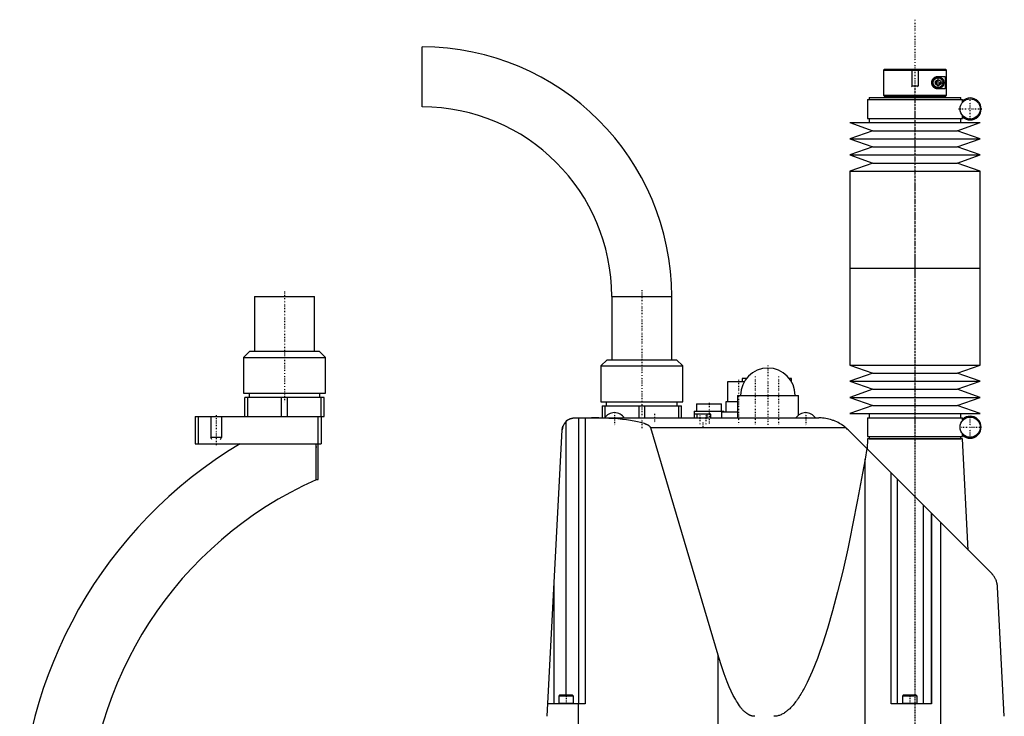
# Model space of a CAD drawing. Extents: x -171 to 342, y -1 to 583.
# Tile 3 of 3: x -126 to 342, y 252 to 583. Entities that reach past the tile are written whole.
import ezdxf

# ---------------------------------------------------------------- set-up
doc = ezdxf.new("R2010")
doc.units = 0
doc.linetypes.add('CENTER', pattern=[1.5, 0.45, -0.5, 0.05, -0.5])
for name, color, linetype in [('AM_0', 7, 'CONTINUOUS'), ('AM_10', 7, 'CONTINUOUS'), ('AM_7', 7, 'CENTER')]:
    doc.layers.add(name, color=color, linetype=linetype)

msp = doc.modelspace()

# ---------------------------------------------------------------- linework, layer by layer
at = {"layer": 'AM_0', "color": 7, "linetype": 'CONTINUOUS'}
for p, q in [((65.45, 541.5), (65.45, 570)), ((285.5, 559.5), (285, 559)), ((285, 559), (285, 547)), ((285, 559), (314.98, 559)), ((285.5, 559.5), (314.48, 559.5)), ((314.98, 559), (314.48, 559.5)), ((314.98, 547), (314.98, 559)), ((309.75, 553.72), (311, 554.44)), ((309.75, 552.28), (309.75, 553.72)), ((311, 556), (314.39, 556)), ((311, 554.44), (312.25, 553.72)), ((312.25, 553.72), (312.25, 552.28)), ((314.39, 556), (314.39, 550)), ((311, 551.56), (309.75, 552.28)), ((312.25, 552.28), (311, 551.56)), ((314.39, 550), (311, 550)), ((277.45, 545), (277.45, 536)), ((277.45, 545), (322.55, 545)), ((278.25, 546), (278.25, 545)), ((278.25, 546), (321.75, 546)), ((285, 547), (285.5, 546.5)), ((285, 547), (314.98, 547)), ((285.5, 546.5), (314.48, 546.5)), ((292, 546.5), (292, 546)), ((308, 546), (308, 546.5)), ((314.48, 546.5), (314.98, 547)), ((321.75, 545), (321.75, 546)), ((322.55, 543.56), (322.55, 545)), ((277.45, 536), (322.55, 536)), ((278.25, 536), (278.25, 534)), ((321.75, 534), (321.75, 536)), ((322.55, 536), (322.55, 537.44)), ((269, 534), (280, 530.15)), ((269, 534), (331, 534)), ((280, 530.15), (269, 526.31)), ((280, 530.15), (320, 530.15)), ((320, 530.15), (331, 534)), ((331, 526.31), (320, 530.15)), ((269, 526.31), (280, 522.47)), ((269, 526.31), (331, 526.31)), ((320, 522.47), (331, 526.31)), ((280, 522.47), (269, 518.62)), ((280, 522.47), (320, 522.47)), ((331, 518.62), (320, 522.47)), ((269, 518.62), (280, 514.77)), ((269, 518.62), (331, 518.62)), ((320, 514.77), (331, 518.62)), ((280, 514.77), (269, 510.93)), ((269, 510.93), (269, 464.79)), ((269, 510.93), (331, 510.93)), ((280, 514.77), (320, 514.77)), ((331, 510.93), (320, 514.77)), ((331, 464.79), (331, 510.93)), ((269, 464.79), (331, 464.79)), ((269, 464.79), (269, 418.65)), ((269, 464.79), (331, 464.79)), ((331, 418.65), (331, 464.79)), ((-14.25, 451.2), (-14.25, 425.2)), ((-14.25, 451.2), (14.25, 451.2)), ((14.25, 425.2), (14.25, 451.2)), ((155.75, 451.2), (155.75, 421.2)), ((155.75, 451.2), (184.25, 451.2)), ((184.25, 421.2), (184.25, 451.2)), ((-16.5, 425.2), (-19.5, 422.2)), ((-19.5, 422.2), (-19.5, 405.2)), ((-19.5, 422.2), (19.5, 422.2)), ((-16.5, 425.2), (16.5, 425.2)), ((19.5, 422.2), (16.5, 425.2)), ((19.5, 405.2), (19.5, 422.2)), ((153.5, 421.2), (150.5, 418.2)), ((150.5, 418.2), (150.5, 401.2)), ((150.5, 418.2), (189.5, 418.2)), ((153.5, 421.2), (186.5, 421.2)), ((189.5, 418.2), (186.5, 421.2)), ((189.5, 401.2), (189.5, 418.2)), ((269, 418.65), (280, 414.81)), ((269, 418.65), (331, 418.65)), ((320, 414.81), (331, 418.65)), ((280, 414.81), (269, 410.96)), ((280, 414.81), (320, 414.81)), ((331, 410.96), (320, 414.81)), ((210.75, 410.7), (210.75, 401.2)), ((218.74, 410.7), (210.75, 410.7)), ((217.75, 412.2), (217.75, 410.7)), ((219.75, 412.2), (217.75, 412.2)), ((241.25, 412.2), (240.25, 412.2)), ((241.25, 410.71), (241.25, 412.2)), ((269, 410.96), (280, 407.12)), ((269, 410.96), (331, 410.96)), ((320, 407.12), (331, 410.96)), ((-19.5, 405.2), (19.5, 405.2)), ((-18.85, 394.2), (-18.85, 403.2)), ((18.85, 403.2), (-18.85, 403.2)), ((-17.44, 394.2), (-17.44, 403.2)), ((-16.89, 405.2), (-16.89, 403.2)), ((-1.41, 394.2), (-1.41, 403.2)), ((1.41, 394.2), (1.41, 403.2)), ((16.89, 403.2), (16.89, 405.2)), ((17.44, 394.2), (17.44, 403.2)), ((18.85, 394.2), (18.85, 403.2)), ((215.5, 404.2), (215.5, 393.5)), ((215.5, 404.2), (244.5, 404.2)), ((244.5, 394.78), (244.5, 404.2)), ((280, 407.12), (269, 403.27)), ((269, 403.27), (280, 399.43)), ((269, 403.27), (331, 403.27)), ((280, 407.12), (320, 407.12)), ((331, 403.27), (320, 407.12)), ((320, 399.43), (331, 403.27)), ((150.5, 401.2), (189.5, 401.2)), ((151.15, 399.2), (188.85, 399.2)), ((151.15, 399.2), (151.15, 393.5)), ((152.56, 393.84), (152.56, 399.2)), ((153.1, 401.2), (153.1, 399.2)), ((168.59, 399.2), (168.59, 393.5)), ((171.41, 393.5), (171.41, 399.2)), ((186.9, 399.2), (186.9, 401.2)), ((187.44, 399.2), (187.44, 393.5)), ((188.85, 393.5), (188.85, 399.2)), ((196, 400.2), (196, 396.7)), ((196, 400.2), (208, 400.2)), ((208, 396.7), (208, 400.2)), ((210, 401.2), (210, 396.2)), ((215.5, 401.2), (210, 401.2)), ((280, 399.43), (269, 395.58)), ((280, 399.43), (320, 399.43)), ((331, 395.58), (320, 399.43)), ((-42.5, 394.2), (-42.5, 381.2)), ((-42.5, 394.2), (18.85, 394.2)), ((-41, 394.2), (-41, 381.2)), ((16, 364.2), (16, 394.2)), ((17.5, 394.2), (17.5, 381.2)), ((195, 396.7), (195, 393.5)), ((195, 396.7), (209, 396.7)), ((195.09, 393.5), (195.09, 395.3)), ((202.89, 395.3), (195.09, 395.3)), ((196.33, 393.5), (196.33, 395.3)), ((201.13, 393.5), (201.13, 395.3)), ((202.89, 393.5), (202.89, 395.3)), ((208, 396.2), (208, 393.5)), ((215.5, 396.2), (208, 396.2)), ((209, 396.2), (209, 396.7)), ((269, 395.58), (331, 395.58)), ((277.45, 393.58), (277.45, 384.58)), ((277.45, 393.58), (322.55, 393.58)), ((278.25, 395.58), (278.25, 393.58)), ((321.75, 393.58), (321.75, 395.58)), ((322.55, 392.14), (322.55, 393.58)), ((134, 261.5), (134, 391.85)), ((138.14, 393.5), (254.22, 393.5)), ((140, 257.5), (140, 393.5)), ((143, 393.5), (143, 257.5)), ((125, 251.5), (132.14, 387.81)), ((267.14, 388.76), (174.27, 388.76)), ((206.35, 280.58), (174.27, 388.76)), ((268.36, 387.64), (336.36, 319.57)), ((277.45, 384.58), (322.55, 384.58)), ((278.25, 384.58), (278.25, 383.58)), ((321.75, 383.58), (321.75, 384.58)), ((322.55, 384.58), (322.55, 386.02)), ((-42.5, 381.2), (17.5, 381.2)), ((15, 364.02), (15, 381.2)), ((277.43, 383.5), (277.18, 378.81)), ((322.57, 383.5), (277.43, 383.5)), ((278.25, 383.58), (321.75, 383.58)), ((278.5, 383.58), (278.5, 383.5)), ((321.5, 383.5), (321.5, 383.58)), ((325.34, 330.6), (322.57, 383.5)), ((277.09, 378.9), (276.23, 373.93)), ((276.23, 202.5), (276.23, 373.93)), ((288.69, 257.5), (288.69, 367.29)), ((15, 364.2), (16, 364.2)), ((291.69, 257.5), (291.69, 364.29)), ((304.07, 257.5), (304.07, 351.89)), ((307.81, 257.5), (307.81, 348.15)), ((307.91, 348.05), (307.91, 257.5)), ((312.3, 202.5), (312.3, 343.66)), ((128.31, 257.5), (128.31, 314.66)), ((342.5, 251.5), (339.28, 312.91)), ((206.35, 202.5), (206.35, 280.58)), ((130.9, 261.5), (130.5, 261.1)), ((130.5, 261.1), (130.5, 257.6)), ((137.5, 261.1), (130.5, 261.1)), ((137.1, 261.5), (130.9, 261.5)), ((137.5, 261.1), (137.1, 261.5)), ((137.5, 257.6), (137.5, 261.1)), ((294.4, 261.5), (294, 261.1)), ((294, 261.1), (294, 257.6)), ((301, 261.1), (294, 261.1)), ((300.6, 261.5), (294.4, 261.5)), ((301, 261.1), (300.6, 261.5)), ((301, 257.6), (301, 261.1)), ((143, 257.5), (125.31, 257.5)), ((137.5, 257.6), (130.5, 257.6)), ((139.87, 202.5), (139.87, 257.5)), ((307.91, 257.5), (288.69, 257.5)), ((301, 257.6), (294, 257.6))]:
    msp.add_line(p, q, dxfattribs=at)
for points in [[(311, 550, 0), (310.97, 550, 0), (310.9, 550, 0), (310.83, 550, 0), (310.8, 550.01, 0), (310.76, 550.01, 0), (310.69, 550.02, 0), (310.62, 550.02, 0), (310.55, 550.03, 0), (310.47, 550.05, 0), (310.4, 550.06, 0), (310.36, 550.07, 0), (310.33, 550.08, 0), (310.25, 550.09, 0), (310.18, 550.12, 0), (310.1, 550.14, 0), (310.03, 550.16, 0), (309.95, 550.19, 0), (309.92, 550.2, 0), (309.88, 550.22, 0), (309.8, 550.25, 0), (309.73, 550.28, 0), (309.69, 550.3, 0), (309.65, 550.32, 0), (309.58, 550.36, 0), (309.51, 550.4, 0), (309.47, 550.42, 0), (309.44, 550.44, 0), (309.36, 550.49, 0), (309.29, 550.53, 0), (309.22, 550.58, 0), (309.16, 550.63, 0), (309.09, 550.69, 0), (309.06, 550.72, 0), (309.02, 550.74, 0), (308.96, 550.8, 0), (308.89, 550.86, 0), (308.83, 550.93, 0), (308.77, 550.99, 0), (308.71, 551.06, 0), (308.69, 551.09, 0), (308.66, 551.13, 0), (308.6, 551.2, 0), (308.55, 551.27, 0), (308.49, 551.35, 0), (308.44, 551.43, 0), (308.39, 551.52, 0), (308.37, 551.56, 0), (308.34, 551.6, 0), (308.3, 551.69, 0), (308.26, 551.78, 0), (308.22, 551.87, 0), (308.18, 551.97, 0), (308.15, 552.06, 0), (308.13, 552.11, 0), (308.12, 552.16, 0), (308.09, 552.26, 0), (308.07, 552.36, 0), (308.05, 552.45, 0), (308.03, 552.55, 0), (308.02, 552.65, 0), (308.01, 552.7, 0), (308.01, 552.75, 0), (308, 552.85, 0), (308, 552.95, 0), (308, 553, 0), (308, 553.05, 0), (308, 553.15, 0), (308.01, 553.25, 0), (308.01, 553.3, 0), (308.02, 553.35, 0), (308.03, 553.45, 0), (308.05, 553.55, 0), (308.07, 553.64, 0), (308.09, 553.74, 0), (308.12, 553.84, 0), (308.13, 553.89, 0), (308.15, 553.94, 0), (308.18, 554.03, 0), (308.22, 554.13, 0), (308.26, 554.22, 0), (308.3, 554.31, 0), (308.34, 554.4, 0), (308.37, 554.44, 0), (308.39, 554.48, 0), (308.44, 554.57, 0), (308.49, 554.65, 0), (308.55, 554.73, 0), (308.6, 554.8, 0), (308.66, 554.87, 0), (308.69, 554.91, 0), (308.71, 554.94, 0), (308.77, 555.01, 0), (308.83, 555.07, 0), (308.89, 555.14, 0), (308.96, 555.2, 0), (309.02, 555.26, 0), (309.06, 555.28, 0), (309.09, 555.31, 0), (309.16, 555.37, 0), (309.22, 555.42, 0), (309.29, 555.47, 0), (309.36, 555.51, 0), (309.44, 555.56, 0), (309.47, 555.58, 0), (309.51, 555.6, 0), (309.58, 555.64, 0), (309.65, 555.68, 0), (309.69, 555.7, 0), (309.73, 555.72, 0), (309.8, 555.75, 0), (309.88, 555.78, 0), (309.92, 555.8, 0), (309.95, 555.81, 0), (310.03, 555.84, 0), (310.1, 555.86, 0), (310.18, 555.88, 0), (310.25, 555.91, 0), (310.33, 555.92, 0), (310.36, 555.93, 0), (310.4, 555.94, 0), (310.47, 555.95, 0), (310.55, 555.97, 0), (310.62, 555.98, 0), (310.69, 555.98, 0), (310.76, 555.99, 0), (310.8, 555.99, 0), (310.83, 556, 0), (310.9, 556, 0), (310.97, 556, 0), (311, 556, 0)], [(132.14, 387.81, 0), (132.15, 387.87, 0), (132.15, 387.98, 0), (132.16, 388.08, 0), (132.17, 388.14, 0), (132.18, 388.19, 0), (132.19, 388.3, 0), (132.2, 388.41, 0), (132.22, 388.51, 0), (132.24, 388.62, 0), (132.26, 388.73, 0), (132.27, 388.78, 0), (132.29, 388.83, 0), (132.31, 388.94, 0), (132.34, 389.04, 0), (132.37, 389.15, 0), (132.4, 389.25, 0), (132.43, 389.36, 0), (132.45, 389.41, 0), (132.46, 389.46, 0), (132.5, 389.56, 0), (132.54, 389.66, 0), (132.56, 389.71, 0)], [(134, 391.85, 0), (134.1, 391.94, 0), (134.3, 392.12, 0), (134.51, 392.28, 0), (134.62, 392.36, 0), (134.73, 392.44, 0), (134.95, 392.59, 0), (135.18, 392.72, 0), (135.42, 392.85, 0), (135.67, 392.97, 0), (135.92, 393.08, 0), (136.05, 393.13, 0), (136.18, 393.17, 0), (136.43, 393.25, 0), (136.69, 393.32, 0), (136.93, 393.38, 0), (137.17, 393.42, 0), (137.4, 393.46, 0), (137.51, 393.47, 0), (137.62, 393.48, 0), (137.83, 393.49, 0), (138.04, 393.5, 0), (138.14, 393.5, 0)], [(135.33, 392.8, 0), (135.36, 392.82, 0), (135.43, 392.86, 0), (135.5, 392.89, 0), (135.54, 392.91, 0), (135.57, 392.92, 0), (135.64, 392.96, 0), (135.71, 392.99, 0), (135.78, 393.02, 0), (135.85, 393.05, 0), (135.93, 393.08, 0), (135.96, 393.09, 0), (136, 393.11, 0), (136.07, 393.13, 0), (136.14, 393.16, 0), (136.22, 393.18, 0), (136.29, 393.21, 0), (136.36, 393.23, 0), (136.4, 393.24, 0), (136.44, 393.25, 0), (136.51, 393.28, 0), (136.59, 393.3, 0), (136.62, 393.31, 0)], [(136.62, 393.31, 0), (136.66, 393.32, 0), (136.75, 393.34, 0), (136.83, 393.36, 0), (136.87, 393.37, 0), (136.91, 393.37, 0), (137, 393.39, 0), (137.08, 393.41, 0), (137.16, 393.42, 0), (137.25, 393.43, 0), (137.33, 393.45, 0), (137.37, 393.45, 0), (137.42, 393.46, 0), (137.5, 393.47, 0), (137.58, 393.47, 0), (137.67, 393.48, 0), (137.75, 393.49, 0), (137.84, 393.49, 0), (137.88, 393.49, 0), (137.92, 393.5, 0), (138.01, 393.5, 0), (138.09, 393.5, 0), (138.14, 393.5, 0)], [(174.27, 388.76, 0), (174.27, 388.77, 0), (174.27, 388.78, 0), (174.26, 388.79, 0), (174.26, 388.8, 0), (174.26, 388.8, 0), (174.26, 388.81, 0), (174.25, 388.83, 0), (174.24, 388.87, 0), (174.2, 388.94, 0), (174.19, 388.97, 0), (174.17, 389.01, 0), (174.12, 389.08, 0), (174.07, 389.15, 0), (174.02, 389.22, 0), (173.96, 389.29, 0), (173.9, 389.36, 0), (173.86, 389.39, 0), (173.82, 389.42, 0), (173.75, 389.49, 0), (173.67, 389.56, 0), (173.58, 389.63, 0), (173.49, 389.7, 0), (173.39, 389.77, 0), (173.34, 389.8, 0), (173.28, 389.84, 0), (173.18, 389.9, 0), (173.06, 389.97, 0), (173, 390, 0), (172.94, 390.04, 0), (172.82, 390.1, 0), (172.69, 390.17, 0), (172.62, 390.2, 0), (172.55, 390.24, 0), (172.41, 390.3, 0), (172.26, 390.37, 0), (172.11, 390.43, 0), (171.96, 390.5, 0), (171.8, 390.56, 0), (171.71, 390.59, 0), (171.63, 390.63, 0), (171.46, 390.69, 0), (171.28, 390.75, 0), (170.62, 390.97, 0), (169.36, 391.33, 0), (167.93, 391.66, 0), (166.34, 391.98, 0), (165.5, 392.13, 0), (164.61, 392.27, 0), (162.75, 392.53, 0), (160.77, 392.77, 0), (158.68, 392.97, 0), (156.51, 393.14, 0), (154.25, 393.28, 0), (153.11, 393.34, 0), (151.94, 393.39, 0), (149.59, 393.46, 0), (147.22, 393.5, 0), (146.02, 393.5, 0)], [(267.14, 388.76, 0), (267.09, 388.81, 0), (266.98, 388.9, 0), (266.87, 388.98, 0), (266.82, 389.03, 0), (266.76, 389.07, 0), (266.65, 389.16, 0), (266.55, 389.25, 0), (266.16, 389.54, 0), (265.48, 390.03, 0), (265.13, 390.26, 0), (264.79, 390.48, 0), (264.1, 390.89, 0), (263.42, 391.26, 0), (262.74, 391.59, 0), (262.03, 391.91, 0), (261.31, 392.2, 0), (260.94, 392.33, 0), (260.57, 392.46, 0), (259.83, 392.7, 0), (259.07, 392.9, 0), (258.31, 393.08, 0), (257.55, 393.22, 0), (256.79, 393.33, 0), (256.41, 393.38, 0), (256.04, 393.42, 0), (255.3, 393.47, 0), (254.57, 393.5, 0), (254.22, 393.5, 0)], [(268.36, 387.64, 0), (268.17, 387.83, 0), (267.76, 388.21, 0), (267.35, 388.58, 0), (267.14, 388.76, 0)], [(276.23, 373.93, 0), (275.06, 367.27, 0), (272.71, 354.49, 0), (270.34, 342.45, 0), (269.16, 336.71, 0), (267.97, 331.15, 0), (265.59, 320.58, 0), (263.2, 310.76, 0), (260.8, 301.69, 0), (258.39, 293.36, 0), (255.98, 285.78, 0), (254.77, 282.27, 0), (253.56, 278.95, 0), (251.13, 272.88, 0), (248.7, 267.57, 0), (247.28, 264.81, 0), (246.87, 264.07, 0), (246.47, 263.36, 0), (246.27, 263.01, 0), (246.06, 262.66, 0), (245.66, 261.98, 0), (245.25, 261.33, 0), (244.84, 260.7, 0), (244.44, 260.08, 0), (244.03, 259.49, 0), (243.83, 259.2, 0), (243.62, 258.92, 0), (243.22, 258.37, 0), (242.81, 257.84, 0), (242.4, 257.34, 0), (242, 256.85, 0), (241.59, 256.39, 0), (241.39, 256.16, 0), (241.18, 255.94, 0), (240.78, 255.52, 0), (240.37, 255.12, 0), (240.17, 254.92, 0), (239.96, 254.74, 0), (239.55, 254.38, 0), (239.15, 254.04, 0), (238.94, 253.88, 0), (238.74, 253.72, 0), (238.33, 253.43, 0), (237.93, 253.15, 0), (237.52, 252.9, 0), (237.11, 252.67, 0), (236.7, 252.45, 0), (236.5, 252.36, 0), (236.3, 252.26, 0), (235.89, 252.09, 0), (235.48, 251.95, 0), (235.07, 251.82, 0), (234.66, 251.71, 0), (234.26, 251.63, 0), (234.05, 251.6, 0), (233.85, 251.57, 0), (233.44, 251.52, 0), (233.03, 251.5, 0), (232.83, 251.5, 0)], [(339.28, 312.91, 0), (339.28, 312.96, 0), (339.28, 313.04, 0), (339.27, 313.13, 0), (339.27, 313.17, 0), (339.26, 313.21, 0), (339.26, 313.29, 0), (339.25, 313.38, 0), (339.24, 313.46, 0), (339.24, 313.54, 0), (339.23, 313.62, 0), (339.22, 313.66, 0), (339.22, 313.7, 0), (339.21, 313.78, 0), (339.2, 313.86, 0), (339.19, 313.94, 0), (339.17, 314.02, 0), (339.16, 314.09, 0), (339.16, 314.13, 0), (339.15, 314.17, 0), (339.14, 314.25, 0), (339.12, 314.32, 0), (339.12, 314.36, 0), (339.11, 314.4, 0), (339.09, 314.47, 0), (339.08, 314.55, 0), (339.07, 314.59, 0), (339.06, 314.62, 0), (339.05, 314.7, 0), (339.03, 314.77, 0), (339.01, 314.85, 0), (338.99, 314.92, 0), (338.97, 314.99, 0), (338.97, 315.03, 0), (338.96, 315.06, 0), (338.94, 315.13, 0), (338.92, 315.2, 0), (338.84, 315.45, 0), (338.71, 315.86, 0), (338.56, 316.26, 0), (338.39, 316.64, 0), (338.31, 316.83, 0), (338.22, 317.01, 0), (338.03, 317.36, 0), (337.83, 317.7, 0), (337.62, 318.03, 0), (337.41, 318.34, 0), (337.19, 318.63, 0), (337.08, 318.77, 0), (336.97, 318.91, 0), (336.73, 319.18, 0), (336.49, 319.44, 0), (336.36, 319.57, 0)], [(223.73, 251.5, 0), (223.65, 251.5, 0), (223.49, 251.51, 0), (223.33, 251.52, 0), (223.24, 251.52, 0), (223.16, 251.53, 0), (223, 251.55, 0), (222.84, 251.58, 0), (222.68, 251.61, 0), (222.52, 251.64, 0), (222.36, 251.68, 0), (222.27, 251.7, 0), (222.19, 251.73, 0), (222.03, 251.78, 0), (221.87, 251.83, 0), (221.71, 251.89, 0), (221.55, 251.96, 0), (221.38, 252.03, 0), (221.3, 252.06, 0), (221.22, 252.1, 0), (221.06, 252.18, 0), (220.9, 252.27, 0), (220.82, 252.31, 0), (220.74, 252.36, 0), (220.58, 252.45, 0), (220.41, 252.55, 0), (220.33, 252.6, 0), (220.25, 252.66, 0), (220.09, 252.77, 0), (219.93, 252.88, 0), (219.77, 253, 0), (219.61, 253.13, 0), (219.44, 253.26, 0), (219.36, 253.32, 0), (219.28, 253.39, 0), (219.12, 253.53, 0), (218.96, 253.68, 0), (218.8, 253.82, 0), (218.64, 253.98, 0), (218.48, 254.14, 0), (218.39, 254.22, 0), (218.31, 254.3, 0), (218.15, 254.47, 0), (217.99, 254.65, 0), (217.83, 254.83, 0), (217.67, 255.01, 0), (217.51, 255.2, 0), (217.43, 255.3, 0), (217.35, 255.4, 0), (217.18, 255.6, 0), (217.02, 255.8, 0), (216.46, 256.56, 0), (215.49, 258, 0), (215.01, 258.78, 0), (214.52, 259.62, 0), (213.56, 261.41, 0), (212.59, 263.39, 0), (211.63, 265.54, 0), (210.67, 267.88, 0), (209.7, 270.39, 0), (209.22, 271.71, 0), (208.74, 273.08, 0), (207.78, 275.95, 0), (206.83, 278.99, 0), (206.35, 280.58, 0)]]:
    msp.add_polyline3d(points, dxfattribs=at)
for centre, radius in [((311, 553), 2.75), ((311, 553), 2.35), ((326.25, 540.5), 4.8), ((326.25, 389.08), 4.8)]:
    msp.add_circle(centre, radius, dxfattribs=at)
for centre, radius, start, end in [((65.45, 451.2), 118.8, 0, 90), ((326.25, 540.5), 5.25, 225.1897, 134.8103), ((65.45, 451.2), 90.3, 0, 90), ((230, 404.2), 13, 0, 180), ((157, 390.33), 5.66, 34.0607, 145.9393), ((248, 390.33), 5.66, 34.0607, 145.9393), ((326.25, 389.08), 5.25, 225.1897, 134.8103), ((138.14, 387.5), 6, 117.8941, 177), ((90, 196), 216, 120.9733, 180), ((90, 196), 184, 114.0547, 180), ((130.6, 257.6), 0.1, 180, 270), ((137.4, 257.6), 0.1, 270, 0), ((294.1, 257.6), 0.1, 180, 270), ((300.9, 257.6), 0.1, 270, 0)]:
    msp.add_arc(centre, radius, start, end, dxfattribs=at)
at = {"layer": 'AM_10', "color": 7, "linetype": 'CONTINUOUS'}
for p, q in [((298.5, 559.5), (298.5, 551.5)), ((301.5, 559.5), (301.5, 551.5)), ((298.77, 551.03), (298.5, 551.5)), ((298.5, 551.5), (301.5, 551.5)), ((301.23, 551.03), (301.5, 551.5)), ((-35, 394.2), (-35, 384.2)), ((-30, 394.2), (-30, 384.2)), ((-30, 384.2), (-35, 384.2)), ((-34.57, 383.2), (-35, 384.2)), ((-30.43, 383.2), (-30, 384.2))]:
    msp.add_line(p, q, dxfattribs=at)
msp.add_arc((311, 553), 0.974, 75, 15, dxfattribs=at)
at = {"layer": 'AM_7', "color": 4, "linetype": 'CENTER'}
for p, q in [((300, 582.98), (300, 66.53)), ((308.11, 553), (313.89, 553)), ((311, 550.11), (311, 555.89)), ((300, 550.06), (300, 460.73)), ((326.25, 534.99), (326.25, 546.01)), ((320.74, 540.5), (331.76, 540.5)), ((300, 468.85), (300, 379.52)), ((0, 453.6), (0, 400.8)), ((170, 454.2), (170, 388.2)), ((230, 418.5), (230, 389.9)), ((300, 421), (300, 146)), ((224, 413.25), (224, 390.15)), ((235, 413.25), (235, 390.15)), ((216, 411.68), (216, 390.23)), ((216.35, 404.2), (243.65, 404.2)), ((202, 400.65), (202, 390.75)), ((-32.5, 394.85), (-32.5, 380.55)), ((157, 396.27), (157, 390.05)), ((176, 395.4), (176, 391)), ((197.58, 395.55), (197.58, 390.05)), ((200.42, 395.55), (200.42, 390.05)), ((248, 396.27), (248, 390.05)), ((326.25, 384.04), (326.25, 394.12)), ((199, 391.3), (199, 389.1)), ((321.21, 389.08), (331.29, 389.08)), ((14.95, 379.7), (16.05, 379.7)), ((134, 261.7), (134, 257.3)), ((297.5, 261.7), (297.5, 257.3))]:
    msp.add_line(p, q, dxfattribs=at)

doc.saveas('drawing.dxf')
